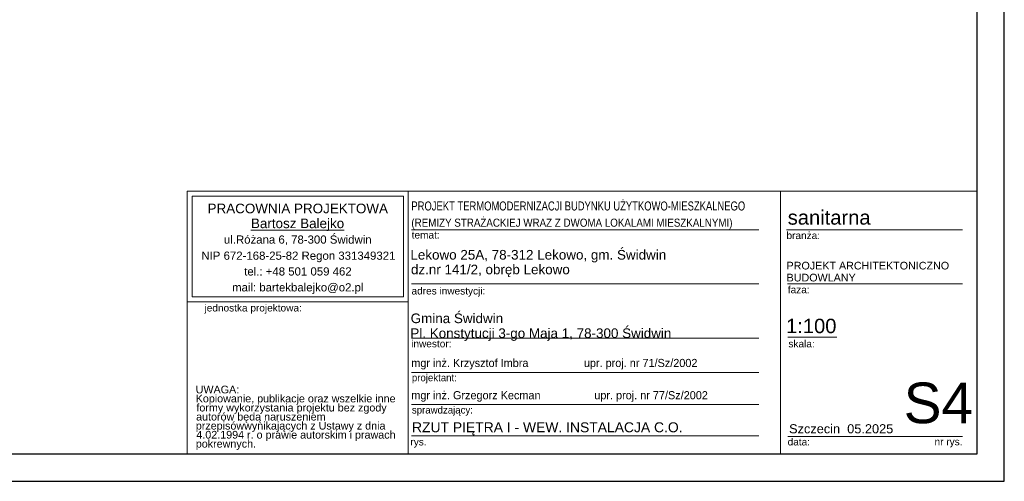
# Model space of a CAD drawing. Header units: inches. Extents: x -515158 to -470211, y -1887 to 84268.
# Tile 87 of 102: x -492371 to -470560, y 54568 to 64788. Entities that reach past the tile are written whole.
import ezdxf

# ---------------------------------------------------------------- set-up
doc = ezdxf.new("R2010")
doc.units = ezdxf.units.IN
doc.header["$MEASUREMENT"] = 0
doc.layers.add('_TABELA', color=7, linetype='Continuous')
for name, color, linetype, lineweight in [('ARCH TABELA_Nr_Pióra__1', 7, 'Continuous', 25), ('ARCH TABELA_Nr_Pióra__21', 252, 'Continuous', 9), ('ARCH TABELA_Nr_Pióra__7', 7, 'Continuous', 13)]:
    doc.layers.add(name, color=color, linetype=linetype, lineweight=lineweight)
doc.styles.add('GENERATED_STYLE_2', font='arial.ttf')
doc.styles.add('GENERATED_STYLE_7', font='txt')
doc.styles.add('GENERATED_STYLE_8', font='arial.ttf')
doc.styles.add('GENERATED_STYLE_9', font='arial.ttf')

msp = doc.modelspace()

# ---------------------------------------------------------------- linework, layer by layer
at = {"layer": '_TABELA', "color": 7}
msp.add_lwpolyline([(-512560, 84268), (-470560, 84268), (-512560, 84268), (-512560, 54568), (-470560, 54568), (-470560, 84268)], dxfattribs=at)
msp.add_lwpolyline([(-471160, 83658), (-510060, 83658), (-510060, 55178), (-471160, 55178)], close=True, dxfattribs=at)
at = {"layer": 'ARCH TABELA_Nr_Pióra__21', "color": 7, "linetype": 'Continuous'}
for p, q in [((-488660, 55178), (-488660, 60989)), ((-488660, 60989), (-483766, 60989)), ((-488660, 58543), (-488660, 60989)), ((-488660, 60989), (-471160, 60989)), ((-488553, 58649), (-488553, 60883)), ((-488553, 60883), (-483872, 60883)), ((-483872, 58649), (-483872, 60883)), ((-483766, 60989), (-483766, 55178)), ((-483766, 58543), (-483766, 60989)), ((-475521, 60989), (-475521, 55178)), ((-471160, 60989), (-471160, 55178)), ((-483766, 55178), (-483766, 60589)), ((-483694, 60139), (-475994, 60139)), ((-475382, 60139), (-471483, 60139)), ((-483694, 58939), (-475994, 58939)), ((-475365, 58939), (-471483, 58939)), ((-488660, 58543), (-483766, 58543)), ((-488553, 58649), (-483872, 58649)), ((-483694, 57739), (-475994, 57739)), ((-475353, 57757), (-474273, 57757)), ((-483694, 55578), (-475994, 55578)), ((-475353, 55561), (-473071, 55561)), ((-473071, 55561), (-471483, 55561)), ((-488660, 55178), (-483766, 55178)), ((-471160, 55178), (-483766, 55178))]:
    msp.add_line(p, q, dxfattribs=at)
at = {"layer": 'ARCH TABELA_Nr_Pióra__21', "color": 0, "linetype": 'Continuous'}
for p, q in [((-483694, 56979), (-475994, 56979)), ((-483694, 56265), (-475994, 56265))]:
    msp.add_line(p, q, dxfattribs=at)

# ---------------------------------------------------------------- texts
at = {"layer": 'ARCH TABELA_Nr_Pióra__1', "color": 7, "linetype": 'Continuous', "style": 'GENERATED_STYLE_7'}
for s, height, width, p in [('PROJEKT TERMOMODERNIZACJI BUDYNKU UŻYTKOWO-MIESZKALNEGO ', 200, 0.78, (-483694, 60564)), ('(REMIZY STRAŻACKIEJ WRAZ Z DWOMA LOKALAMI MIESZKALNYMI)', 180, 0.9, (-483694, 60204))]:
    msp.add_text(s, height=height, dxfattribs=dict(at, width=width)).set_placement(p)
at = {"layer": 'ARCH TABELA_Nr_Pióra__1', "color": 0, "linetype": 'Continuous', "insert": (-483680, 55874), "char_height": 220, "attachment_point": 1, "style": 'GENERATED_STYLE_9'}
msp.add_mtext('RZUT PIĘTRA I - WEW. INSTALACJA C.O.', dxfattribs=at)
at = {"layer": 'ARCH TABELA_Nr_Pióra__21', "color": 7, "linetype": 'Continuous', "style": 'GENERATED_STYLE_8'}
for s, p in [('Gmina Świdwin', (-483710, 58070)), ('Pl. Konstytucji 3-go Maja 1, 78-300 Świdwin', (-483717, 57741))]:
    msp.add_text(s, height=212.77, dxfattribs=at).set_placement(p)
at = {"layer": 'ARCH TABELA_Nr_Pióra__7', "color": 7, "linetype": 'Continuous'}
for s, height, style, p in [('PRACOWNIA PROJEKTOWA', 212.77, 'GENERATED_STYLE_2', (-488209, 60502)), ('sanitarna', 319.2, 'GENERATED_STYLE_8', (-475357, 60250)), ('%%UBartosz Balejko', 212.77, 'GENERATED_STYLE_2', (-487248, 60173)), ('ul.Różana 6, 78-300 Świdwin', 180.85, 'GENERATED_STYLE_8', (-487847, 59830)), ('temat:', 159.6, 'GENERATED_STYLE_8', (-483687, 59943)), ('branża:', 159.6, 'GENERATED_STYLE_8', (-475385, 59931)), ('NIP 672-168-25-82 Regon 331349321', 180.85, 'GENERATED_STYLE_8', (-488346, 59473)), ('Lekowo 25A, 78-312 Lekowo, gm. Świdwin', 212.77, 'GENERATED_STYLE_8', (-483716, 59477)), ('dz.nr 141/2, obręb Lekowo', 212.77, 'GENERATED_STYLE_8', (-483704, 59152)), ('PROJEKT ARCHITEKTONICZNO', 170, 'GENERATED_STYLE_8', (-475383, 59258)), ('tel.: +48 501 059 462', 180.85, 'GENERATED_STYLE_8', (-487398, 59124)), ('BUDOWLANY', 170, 'GENERATED_STYLE_8', (-475382, 58993)), ('mail: bartekbalejko@o2.pl', 180.85, 'GENERATED_STYLE_8', (-487666, 58772)), ('faza:', 159.6, 'GENERATED_STYLE_8', (-475355, 58732)), ('adres inwestycji:', 159.58, 'GENERATED_STYLE_8', (-483691, 58704)), ('jednostka projektowa:', 159.58, 'GENERATED_STYLE_8', (-488277, 58328)), ('1:100', 319.2, 'GENERATED_STYLE_8', (-475394, 57848)), ('inwestor:', 159.6, 'GENERATED_STYLE_8', (-483698, 57535)), ('skala:', 159.6, 'GENERATED_STYLE_8', (-475342, 57533)), ('S4', 900, 'GENERATED_STYLE_8', (-472789, 55854)), ('UWAGA:', 170.2, 'GENERATED_STYLE_8', (-488473, 56515)), ('Kopiowanie, publikacje oraz wszelkie inne', 170.21, 'GENERATED_STYLE_8', (-488472, 56316)), ('formy wykorzystania projektu bez zgody', 170.21, 'GENERATED_STYLE_8', (-488457, 56114)), ('autorów będą naruszeniem', 170.21, 'GENERATED_STYLE_8', (-488463, 55914)), ('przepisówwynikających z Ustawy z dnia', 170.21, 'GENERATED_STYLE_8', (-488470, 55714)), ('Szczecin  05.2025', 202.13, 'GENERATED_STYLE_8', (-475327, 55630)), ('4.02.1994 r. o prawie autorskim i prawach', 170.21, 'GENERATED_STYLE_8', (-488458, 55514)), ('pokrewnych.', 170.21, 'GENERATED_STYLE_8', (-488470, 55315)), ('rys.', 159.6, 'GENERATED_STYLE_8', (-483716, 55362)), ('data:', 159.6, 'GENERATED_STYLE_8', (-475359, 55362)), ('nr rys.', 159.6, 'GENERATED_STYLE_8', (-472105, 55365))]:
    msp.add_text(s, height=height, dxfattribs=dict(at, style=style)).set_placement(p)
at = {"layer": 'ARCH TABELA_Nr_Pióra__7', "color": 0, "linetype": 'Continuous', "style": 'GENERATED_STYLE_7'}
for s, height, p in [('mgr inż. Krzysztof Imbra', 180, (-483696, 57098)), ('upr. proj. nr 71/Sz/2002', 180, (-479873, 57098)), ('projektant:', 159.58, (-483683, 56783)), ('mgr inż. Grzegorz Kecman', 180, (-483696, 56384)), ('upr. proj. nr 77/Sz/2002', 180, (-479642, 56384)), ('sprawdzający:', 159.58, (-483683, 56069))]:
    msp.add_text(s, height=height, dxfattribs=at).set_placement(p)

doc.saveas('drawing.dxf')
